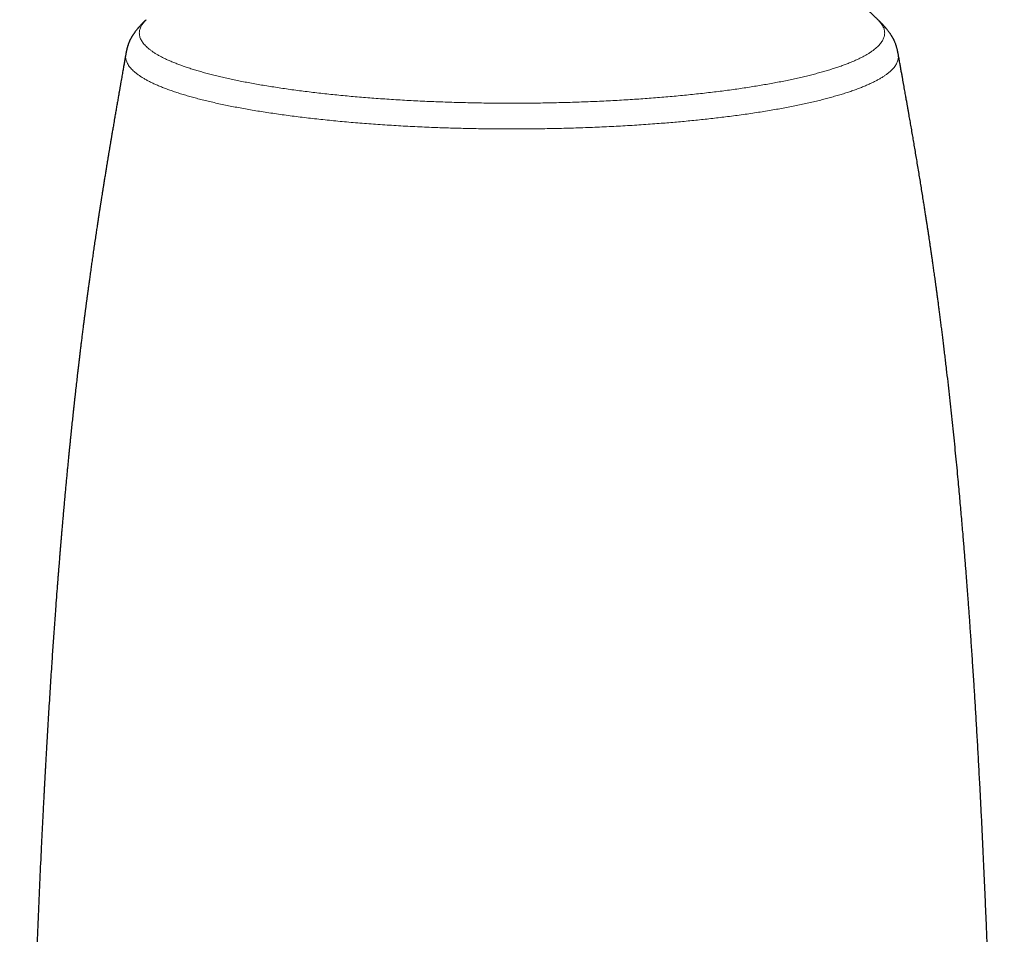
# Model space of a CAD drawing. Header units: millimetres. Extents: x 8 to 811, y 12 to 917.
# Tile 49 of 74: x 345 to 406, y 694 to 751. Entities that reach past the tile are written whole.
import ezdxf

# ---------------------------------------------------------------- set-up
doc = ezdxf.new("R2010")
doc.units = ezdxf.units.MM

msp = doc.modelspace()

# ---------------------------------------------------------------- linework, layer by layer
at = {"color": 7, "linetype": 'Continuous', "lineweight": 30}
for p, q in [((352.544, 751.377), (352.543, 751.376)), ((399.519, 749.228), (399.519, 749.227))]:
    msp.add_line(p, q, dxfattribs=at)
for points, knots in [([(398.249, 751.376), (398.23, 751.394), (398.192, 751.431), (398.138, 751.484), (398.09, 751.531), (398.051, 751.569), (398.019, 751.599), (397.994, 751.624), (397.973, 751.644), (397.955, 751.662), (397.929, 751.687), (397.891, 751.723), (397.836, 751.776), (397.771, 751.839), (397.697, 751.91), (397.632, 751.973), (397.578, 752.024), (397.537, 752.064), (397.495, 752.104), (397.453, 752.144), (397.415, 752.181), (397.384, 752.211), (397.362, 752.232), (397.345, 752.247), (397.33, 752.262), (397.312, 752.279), (397.286, 752.304), (397.251, 752.337), (397.209, 752.378), (397.163, 752.422), (397.116, 752.466), (397.072, 752.508), (397.028, 752.549), (396.976, 752.599), (396.917, 752.655), (396.854, 752.714), (396.799, 752.766), (396.748, 752.814), (396.695, 752.864), (396.634, 752.921), (396.565, 752.987), (396.49, 753.057), (396.419, 753.123), (396.355, 753.183), (396.3, 753.234), (396.25, 753.281), (396.209, 753.32), (396.175, 753.351), (396.144, 753.379), (396.109, 753.412), (396.066, 753.452), (396.007, 753.507), (395.934, 753.575), (395.85, 753.652), (395.768, 753.728), (395.688, 753.801), (395.611, 753.872), (395.544, 753.934), (395.487, 753.986), (395.438, 754.031), (395.389, 754.076), (395.34, 754.121), (395.292, 754.164), (395.249, 754.204), (395.214, 754.236), (395.189, 754.258), (395.17, 754.275), (395.151, 754.293), (395.128, 754.314), (395.099, 754.34), (395.065, 754.371), (395.025, 754.408), (394.98, 754.448), (394.912, 754.509), (394.827, 754.586), (394.729, 754.675), (394.638, 754.757), (394.548, 754.838), (394.475, 754.903), (394.418, 754.954), (394.382, 754.986), (394.35, 755.014), (394.327, 755.035), (394.309, 755.051), (394.293, 755.065), (394.273, 755.083), (394.245, 755.108), (394.21, 755.139), (394.169, 755.176), (394.122, 755.217), (394.051, 755.28), (393.962, 755.359), (393.858, 755.45), (393.766, 755.532), (393.683, 755.604), (393.612, 755.667), (393.554, 755.718), (393.506, 755.76), (393.463, 755.797), (393.417, 755.837), (393.365, 755.883), (393.304, 755.936), (393.235, 755.996), (393.161, 756.06), (393.081, 756.129), (392.997, 756.202), (392.907, 756.279), (392.831, 756.345), (392.772, 756.396), (392.735, 756.428), (392.705, 756.453), (392.679, 756.476), (392.647, 756.502), (392.609, 756.535), (392.564, 756.574), (392.503, 756.625), (392.426, 756.691), (392.328, 756.775), (392.243, 756.847), (392.174, 756.905), (392.129, 756.943), (392.092, 756.975), (392.062, 757), (392.036, 757.022), (392.008, 757.045), (391.974, 757.074), (391.933, 757.108), (391.884, 757.149), (391.829, 757.195), (391.771, 757.244), (391.713, 757.293), (391.583, 757.401), (391.382, 757.568), (391.18, 757.735), (391.047, 757.845), (390.985, 757.895), (390.924, 757.946), (390.866, 757.993), (390.816, 758.033), (390.778, 758.064), (390.753, 758.085), (390.735, 758.1), (390.718, 758.114), (390.694, 758.133), (390.662, 758.159), (390.623, 758.191), (390.576, 758.229), (390.51, 758.282), (390.428, 758.348), (390.333, 758.425), (390.24, 758.5), (390.148, 758.574), (390.058, 758.646), (389.973, 758.714), (389.894, 758.777), (389.824, 758.832), (389.763, 758.881), (389.709, 758.924), (389.668, 758.957), (389.636, 758.982), (389.608, 759.004), (389.576, 759.029), (389.534, 759.062), (389.482, 759.103), (389.418, 759.154), (389.339, 759.216), (389.246, 759.289), (389.14, 759.371), (389.022, 759.464), (388.891, 759.565), (388.751, 759.674), (388.601, 759.789), (388.443, 759.911), (388.273, 760.041), (388.133, 760.147), (388.05, 760.21), (388.027, 760.227)], [0, 0, 0, 0, 0.005783, 0.011708, 0.016652, 0.020616, 0.023846, 0.026309, 0.028429, 0.030205, 0.032049, 0.036341, 0.041916, 0.04876, 0.056418, 0.064663, 0.068711, 0.072887, 0.07719, 0.081621, 0.085751, 0.088959, 0.091136, 0.092507, 0.093907, 0.095788, 0.098148, 0.101856, 0.106344, 0.111193, 0.115898, 0.120459, 0.124874, 0.129145, 0.136388, 0.142808, 0.148206, 0.15315, 0.1584, 0.164434, 0.171536, 0.17947, 0.187165, 0.193056, 0.198712, 0.203922, 0.208124, 0.211287, 0.213979, 0.217476, 0.221811, 0.226985, 0.235372, 0.243922, 0.252191, 0.260181, 0.267893, 0.275337, 0.280281, 0.2852, 0.290092, 0.294958, 0.299798, 0.304368, 0.308017, 0.310211, 0.311828, 0.313581, 0.315912, 0.318822, 0.322242, 0.326219, 0.330754, 0.335586, 0.346385, 0.356159, 0.36491, 0.373617, 0.382869, 0.38667, 0.390482, 0.393638, 0.395993, 0.397417, 0.398763, 0.400797, 0.403524, 0.406944, 0.411056, 0.415859, 0.42087, 0.43207, 0.442239, 0.451378, 0.459487, 0.466502, 0.472364, 0.476683, 0.480644, 0.484957, 0.490067, 0.496062, 0.502944, 0.510168, 0.517916, 0.526179, 0.534958, 0.544143, 0.548593, 0.552185, 0.55492, 0.557238, 0.559936, 0.564056, 0.56849, 0.57307, 0.581611, 0.591017, 0.601581, 0.606448, 0.610928, 0.614592, 0.617441, 0.619491, 0.62218, 0.625463, 0.629341, 0.634155, 0.639596, 0.645194, 0.650844, 0.656544, 0.682616, 0.708898, 0.71487, 0.720801, 0.72669, 0.732474, 0.737317, 0.740959, 0.743399, 0.744542, 0.746069, 0.748338, 0.75135, 0.755105, 0.759605, 0.764743, 0.773961, 0.783017, 0.791911, 0.800643, 0.809213, 0.817439, 0.824887, 0.831502, 0.837327, 0.842378, 0.846682, 0.849137, 0.851402, 0.854417, 0.858358, 0.863224, 0.869018, 0.876609, 0.885368, 0.895296, 0.906398, 0.918677, 0.932137, 0.945914, 0.96075, 0.976649, 0.993618, 1, 1, 1, 1]), ([(352.542, 751.377), (352.527, 751.362), (352.5, 751.336), (352.464, 751.301), (352.435, 751.272), (352.412, 751.25), (352.387, 751.225), (352.358, 751.196), (352.325, 751.162), (352.294, 751.13), (352.263, 751.098), (352.229, 751.063), (352.192, 751.023), (352.156, 750.984), (352.124, 750.949), (352.101, 750.923), (352.083, 750.903), (352.068, 750.885), (352.053, 750.868), (352.037, 750.85), (352.019, 750.829), (351.993, 750.798), (351.959, 750.757), (351.919, 750.706), (351.88, 750.656), (351.844, 750.609), (351.813, 750.565), (351.782, 750.523), (351.752, 750.478), (351.721, 750.432), (351.692, 750.387), (351.666, 750.344), (351.641, 750.302), (351.616, 750.258), (351.59, 750.211), (351.564, 750.162), (351.541, 750.115), (351.519, 750.07), (351.498, 750.025), (351.477, 749.975), (351.456, 749.925), (351.436, 749.873), (351.417, 749.822), (351.4, 749.771), (351.383, 749.719), (351.366, 749.664), (351.353, 749.616), (351.342, 749.574), (351.333, 749.539), (351.325, 749.504), (351.318, 749.471), (351.311, 749.441), (351.305, 749.413), (351.301, 749.39), (351.297, 749.372), (351.294, 749.356), (351.289, 749.329), (351.281, 749.287), (351.275, 749.252), (351.272, 749.232)], [0, 0, 0, 0, 0.014199, 0.026228, 0.036104, 0.043863, 0.050036, 0.065515, 0.079088, 0.092728, 0.106943, 0.122683, 0.140834, 0.163431, 0.178498, 0.191307, 0.201467, 0.209472, 0.218013, 0.227466, 0.23795, 0.249695, 0.275581, 0.302659, 0.329439, 0.354931, 0.378488, 0.400328, 0.424691, 0.449859, 0.475199, 0.499322, 0.520661, 0.544142, 0.570564, 0.597426, 0.622929, 0.645426, 0.670025, 0.694394, 0.720514, 0.747174, 0.771488, 0.795884, 0.820379, 0.844996, 0.870766, 0.884422, 0.898816, 0.913938, 0.927302, 0.937653, 0.948219, 0.957965, 0.961213, 0.965792, 0.971959, 0.984189, 1, 1, 1, 1]), ([(399.519, 749.228), (399.516, 749.244), (399.511, 749.274), (399.503, 749.314), (399.497, 749.345), (399.493, 749.367), (399.49, 749.382), (399.487, 749.395), (399.485, 749.407), (399.482, 749.419), (399.478, 749.438), (399.473, 749.463), (399.463, 749.507), (399.45, 749.561), (399.43, 749.633), (399.407, 749.714), (399.378, 749.801), (399.348, 749.884), (399.316, 749.962), (399.288, 750.026), (399.266, 750.074), (399.247, 750.113), (399.226, 750.155), (399.204, 750.198), (399.181, 750.241), (399.159, 750.28), (399.138, 750.315), (399.116, 750.353), (399.09, 750.394), (399.061, 750.44), (399.03, 750.487), (398.997, 750.535), (398.961, 750.585), (398.921, 750.639), (398.878, 750.696), (398.833, 750.753), (398.793, 750.801), (398.76, 750.84), (398.733, 750.872), (398.706, 750.903), (398.676, 750.937), (398.643, 750.974), (398.608, 751.012), (398.571, 751.052), (398.534, 751.09), (398.499, 751.128), (398.47, 751.157), (398.448, 751.179), (398.429, 751.199), (398.408, 751.219), (398.382, 751.245), (398.348, 751.28), (398.303, 751.324), (398.268, 751.357), (398.25, 751.376)], [0, 0, 0, 0, 0.01312, 0.023857, 0.032216, 0.038655, 0.042963, 0.047181, 0.051439, 0.055738, 0.06008, 0.071297, 0.084654, 0.110936, 0.136643, 0.178194, 0.219022, 0.259599, 0.299683, 0.337014, 0.356127, 0.376664, 0.399113, 0.422597, 0.44615, 0.467585, 0.486446, 0.50448, 0.528795, 0.554724, 0.57974, 0.605017, 0.632548, 0.661699, 0.692652, 0.72365, 0.751446, 0.768038, 0.783717, 0.799717, 0.816281, 0.834357, 0.853989, 0.871953, 0.890575, 0.907413, 0.922157, 0.928741, 0.936278, 0.945463, 0.954174, 0.966114, 0.981383, 1, 1, 1, 1]), ([(351.272, 749.232), (351.267, 749.205), (351.255, 749.138), (351.237, 749.035), (351.218, 748.93), (351.204, 748.846), (351.192, 748.78), (351.183, 748.731), (351.176, 748.688), (351.169, 748.649), (351.162, 748.609), (351.15, 748.542), (351.133, 748.445), (351.11, 748.315), (351.085, 748.174), (351.058, 748.021), (351.029, 747.856), (350.998, 747.677), (350.965, 747.489), (350.931, 747.293), (350.896, 747.094), (350.861, 746.892), (350.82, 746.66), (350.775, 746.398), (350.724, 746.105), (350.672, 745.808), (350.62, 745.506), (350.575, 745.241), (350.536, 745.017), (350.506, 744.839), (350.478, 744.674), (350.452, 744.521), (350.428, 744.381), (350.408, 744.264), (350.392, 744.169), (350.38, 744.095), (350.367, 744.023), (350.354, 743.945), (350.339, 743.854), (350.322, 743.755), (350.305, 743.651), (350.287, 743.547), (350.269, 743.439), (350.251, 743.331), (350.234, 743.226), (350.21, 743.085), (350.181, 742.911), (350.147, 742.706), (350.114, 742.504), (350.081, 742.301), (350.044, 742.076), (350.003, 741.827), (349.959, 741.554), (349.914, 741.274), (349.872, 741.013), (349.835, 740.778), (349.803, 740.576), (349.773, 740.389), (349.749, 740.236), (349.73, 740.115), (349.716, 740.023), (349.702, 739.937), (349.689, 739.856), (349.678, 739.782), (349.668, 739.72), (349.661, 739.672), (349.655, 739.635), (349.649, 739.597), (349.642, 739.55), (349.632, 739.488), (349.621, 739.414), (349.608, 739.33), (349.594, 739.238), (349.578, 739.134), (349.561, 739.022), (349.543, 738.905), (349.525, 738.788), (349.497, 738.606), (349.46, 738.359), (349.409, 738.016), (349.354, 737.647), (349.296, 737.254), (349.241, 736.873), (349.188, 736.506), (349.138, 736.152), (349.096, 735.859), (349.063, 735.625), (349.039, 735.447), (349.015, 735.279), (348.993, 735.121), (348.973, 734.974), (348.954, 734.832), (348.935, 734.696), (348.918, 734.568), (348.902, 734.455), (348.89, 734.367), (348.882, 734.301), (348.875, 734.254), (348.87, 734.213), (348.865, 734.18), (348.862, 734.154), (348.859, 734.131), (348.855, 734.104), (348.85, 734.066), (348.843, 734.015), (348.835, 733.951), (348.825, 733.878), (348.814, 733.799), (348.799, 733.684), (348.779, 733.528), (348.752, 733.329), (348.724, 733.112), (348.694, 732.88), (348.663, 732.638), (348.632, 732.395), (348.598, 732.129), (348.562, 731.843), (348.524, 731.54), (348.488, 731.249), (348.454, 730.969), (348.421, 730.701), (348.39, 730.446), (348.361, 730.203), (348.333, 729.968), (348.306, 729.738), (348.279, 729.509), (348.227, 729.058), (348.179, 728.645), (348.137, 728.27), (348.124, 728.156), (348.112, 728.05), (348.102, 727.956), (348.093, 727.877), (348.086, 727.814), (348.081, 727.767), (348.077, 727.732), (348.073, 727.698), (348.069, 727.659), (348.064, 727.61), (348.057, 727.55), (348.049, 727.477), (348.04, 727.391), (348.028, 727.289), (348.016, 727.176), (348.003, 727.055), (347.978, 726.826), (347.943, 726.493), (347.897, 726.062), (347.853, 725.641), (347.816, 725.28), (347.785, 724.975), (347.759, 724.718), (347.732, 724.452), (347.704, 724.174), (347.676, 723.886), (347.646, 723.585), (347.616, 723.273), (347.585, 722.949), (347.553, 722.612), (347.521, 722.266), (347.487, 721.908), (347.454, 721.541), (347.419, 721.16), (347.39, 720.833), (347.366, 720.565), (347.348, 720.364), (347.331, 720.172), (347.315, 719.99), (347.3, 719.818), (347.286, 719.657), (347.274, 719.507), (347.261, 719.366), (347.25, 719.228), (347.238, 719.094), (347.227, 718.965), (347.218, 718.851), (347.209, 718.751), (347.202, 718.666), (347.197, 718.597), (347.192, 718.545), (347.189, 718.503), (347.185, 718.463), (347.182, 718.417), (347.177, 718.361), (347.172, 718.296), (347.165, 718.214), (347.157, 718.115), (347.147, 717.997), (347.136, 717.869), (347.125, 717.724), (347.111, 717.56), (347.097, 717.377), (347.081, 717.18), (347.064, 716.969), (347.046, 716.746), (347.028, 716.515), (347.01, 716.28), (346.959, 715.629), (346.902, 714.869), (346.838, 714), (346.798, 713.436), (346.758, 712.872), (346.718, 712.307), (346.679, 711.74), (346.638, 711.131), (346.595, 710.477), (346.55, 709.773), (346.504, 709.055), (346.459, 708.334), (346.415, 707.61), (346.372, 706.884), (346.34, 706.329), (346.318, 705.951), (346.307, 705.759), (346.296, 705.575), (346.287, 705.402), (346.278, 705.239), (346.269, 705.088), (346.261, 704.948), (346.254, 704.818), (346.247, 704.688), (346.24, 704.562), (346.233, 704.441), (346.227, 704.336), (346.223, 704.257), (346.22, 704.199), (346.218, 704.159), (346.216, 704.126), (346.215, 704.099), (346.213, 704.068), (346.211, 704.027), (346.208, 703.97), (346.204, 703.9), (346.199, 703.817), (346.194, 703.72), (346.188, 703.613), (346.18, 703.46), (346.17, 703.261), (346.156, 703.013), (346.143, 702.75), (346.128, 702.474), (346.113, 702.185), (346.098, 701.881), (346.082, 701.563), (346.066, 701.243), (346.049, 700.921), (346.034, 700.599), (346.017, 700.269), (346.001, 699.935), (345.985, 699.601), (345.969, 699.266), (345.928, 698.386), (345.863, 696.957), (345.778, 694.976), (345.697, 692.988), (345.62, 690.993), (345.545, 688.928), (345.472, 686.796), (345.419, 685.138), (345.385, 684.022), (345.368, 683.45), (345.351, 682.885), (345.335, 682.329), (345.319, 681.783), (345.303, 681.233), (345.288, 680.677), (345.272, 680.119), (345.258, 679.574), (345.244, 679.043), (345.23, 678.526), (345.217, 678.023), (345.205, 677.547), (345.194, 677.098), (345.184, 676.676), (345.174, 676.266), (345.164, 675.869), (345.155, 675.485), (345.146, 675.115), (345.138, 674.758), (345.13, 674.414), (345.122, 674.084), (345.115, 673.768), (345.109, 673.466), (345.103, 673.208), (345.098, 672.99), (345.094, 672.811), (345.09, 672.638), (345.087, 672.471), (345.083, 672.312), (345.08, 672.162), (345.077, 672.023), (345.075, 671.898), (345.072, 671.789), (345.07, 671.696), (345.069, 671.619), (345.068, 671.56), (345.067, 671.518), (345.066, 671.485), (345.065, 671.449), (345.064, 671.405), (345.063, 671.351), (345.062, 671.279), (345.06, 671.185), (345.057, 671.068), (345.055, 670.934), (345.051, 670.782), (345.048, 670.614), (345.044, 670.43), (345.04, 670.23), (345.036, 670.013), (345.031, 669.783), (345.027, 669.541), (345.022, 669.286), (345.016, 669.016), (345.011, 668.73), (345.005, 668.428), (344.999, 668.117), (344.993, 667.796), (344.987, 667.466), (344.981, 667.122), (344.975, 666.763), (344.968, 666.389), (344.961, 665.999), (344.954, 665.595), (344.947, 665.175), (344.94, 664.739), (344.932, 664.29), (344.925, 663.829), (344.917, 663.354), (344.91, 662.864), (344.902, 662.375), (344.895, 661.886), (344.887, 661.4), (344.88, 660.9), (344.873, 660.386), (344.865, 659.859), (344.858, 659.318), (344.85, 658.762), (344.843, 658.183), (344.835, 657.579), (344.827, 656.95), (344.819, 656.305), (344.811, 655.643), (344.803, 654.965), (344.795, 654.304), (344.788, 653.661), (344.782, 653.039), (344.775, 652.403), (344.768, 651.754), (344.762, 651.092), (344.756, 650.417), (344.749, 649.747), (344.743, 649.085), (344.738, 648.429), (344.732, 647.762), (344.727, 647.083), (344.721, 646.391), (344.716, 645.665), (344.71, 644.905), (344.705, 644.108), (344.699, 643.296), (344.694, 642.468), (344.689, 641.625), (344.684, 640.767), (344.68, 639.917), (344.676, 639.076), (344.672, 638.247), (344.668, 637.403), (344.664, 636.545), (344.661, 635.672), (344.658, 634.785), (344.655, 633.884), (344.653, 632.968), (344.65, 632.036), (344.648, 631.089), (344.646, 630.127), (344.645, 629.168), (344.643, 628.213), (344.642, 627.263), (344.642, 626.298), (344.641, 625.451), (344.641, 624.926), (344.641, 624.728)], [0, 0, 0, 0, 0.000664, 0.001661, 0.002527, 0.003261, 0.003746, 0.004148, 0.004474, 0.004791, 0.00512, 0.005462, 0.006439, 0.007508, 0.008667, 0.009917, 0.011287, 0.012753, 0.014314, 0.015937, 0.017578, 0.019236, 0.020912, 0.023287, 0.025698, 0.028146, 0.030629, 0.033137, 0.034693, 0.03615, 0.037507, 0.038764, 0.03992, 0.040972, 0.041647, 0.042257, 0.042805, 0.043418, 0.044169, 0.045057, 0.045852, 0.046731, 0.047633, 0.048517, 0.049382, 0.05023, 0.051984, 0.053654, 0.055285, 0.056951, 0.058653, 0.060833, 0.06307, 0.065366, 0.067716, 0.069489, 0.071145, 0.072681, 0.074097, 0.074895, 0.075649, 0.076357, 0.077021, 0.077639, 0.078176, 0.078529, 0.07882, 0.079084, 0.079465, 0.079976, 0.080619, 0.081274, 0.082027, 0.082878, 0.083822, 0.084786, 0.085742, 0.086691, 0.089265, 0.091783, 0.0951, 0.098314, 0.10142, 0.104418, 0.107305, 0.110078, 0.111581, 0.113041, 0.114418, 0.115704, 0.116898, 0.118, 0.119178, 0.120225, 0.12114, 0.121922, 0.12237, 0.122757, 0.123085, 0.123353, 0.12356, 0.123722, 0.123919, 0.124226, 0.124644, 0.125173, 0.125784, 0.126428, 0.127103, 0.128592, 0.130216, 0.131975, 0.133871, 0.135881, 0.137864, 0.139794, 0.142362, 0.144827, 0.147189, 0.149444, 0.151634, 0.153709, 0.155668, 0.157541, 0.159405, 0.161266, 0.163122, 0.170355, 0.171297, 0.172237, 0.173114, 0.173875, 0.174517, 0.175041, 0.175396, 0.175663, 0.175898, 0.176213, 0.176612, 0.177093, 0.177658, 0.178375, 0.179195, 0.180118, 0.18112, 0.182122, 0.185693, 0.189179, 0.192578, 0.195887, 0.19792, 0.199977, 0.202123, 0.204359, 0.206688, 0.20911, 0.211627, 0.214241, 0.216954, 0.219767, 0.222628, 0.225591, 0.228656, 0.231825, 0.233501, 0.235126, 0.236674, 0.238144, 0.239534, 0.240822, 0.242032, 0.243163, 0.244215, 0.245364, 0.246398, 0.247318, 0.248121, 0.248809, 0.24938, 0.249776, 0.250085, 0.250376, 0.250748, 0.251202, 0.251732, 0.25231, 0.253176, 0.254123, 0.255151, 0.256263, 0.257627, 0.2591, 0.260683, 0.262376, 0.264182, 0.266066, 0.267955, 0.269845, 0.281751, 0.286271, 0.290796, 0.295325, 0.299858, 0.304395, 0.30899, 0.314512, 0.320151, 0.32591, 0.331792, 0.337497, 0.343319, 0.349258, 0.350847, 0.352401, 0.353874, 0.355265, 0.356574, 0.357779, 0.358903, 0.359946, 0.360908, 0.362013, 0.362984, 0.363821, 0.364522, 0.364893, 0.365211, 0.365475, 0.365685, 0.365879, 0.366221, 0.366672, 0.367232, 0.367903, 0.368683, 0.369558, 0.370466, 0.372351, 0.374344, 0.376444, 0.378653, 0.380973, 0.383405, 0.38595, 0.38861, 0.391098, 0.39368, 0.396343, 0.399018, 0.401695, 0.404376, 0.40706, 0.422833, 0.438686, 0.454602, 0.470564, 0.486551, 0.504144, 0.521718, 0.526314, 0.530903, 0.535429, 0.539874, 0.544237, 0.548515, 0.553083, 0.557547, 0.561903, 0.56615, 0.570285, 0.574307, 0.578213, 0.58169, 0.585067, 0.588341, 0.591513, 0.59458, 0.597542, 0.600396, 0.603142, 0.605778, 0.608303, 0.610717, 0.613018, 0.614504, 0.615937, 0.617319, 0.618648, 0.619924, 0.621141, 0.622246, 0.623253, 0.624129, 0.624874, 0.625488, 0.62597, 0.626271, 0.626498, 0.626776, 0.62713, 0.627559, 0.628064, 0.628862, 0.629798, 0.630871, 0.632083, 0.633434, 0.634897, 0.636495, 0.638229, 0.6401, 0.642006, 0.644038, 0.646195, 0.64848, 0.650893, 0.653435, 0.655951, 0.658583, 0.661333, 0.664202, 0.667191, 0.670301, 0.673533, 0.676888, 0.680368, 0.683974, 0.687639, 0.691429, 0.695344, 0.699387, 0.703165, 0.707049, 0.711042, 0.715145, 0.719357, 0.723682, 0.72812, 0.732672, 0.737565, 0.742588, 0.74774, 0.753025, 0.758444, 0.763999, 0.76887, 0.773843, 0.778919, 0.784101, 0.789388, 0.794783, 0.800287, 0.805428, 0.810664, 0.815994, 0.821419, 0.826942, 0.832563, 0.838807, 0.845172, 0.851657, 0.858266, 0.864998, 0.871857, 0.878844, 0.885362, 0.89199, 0.89873, 0.905583, 0.91255, 0.919633, 0.926833, 0.934152, 0.941591, 0.949152, 0.956837, 0.964646, 0.972125, 0.979718, 0.987427, 0.995252, 1, 1, 1, 1]), ([(406.147, 624.728), (406.147, 624.945), (406.147, 625.506), (406.146, 626.409), (406.145, 627.432), (406.144, 628.441), (406.143, 629.432), (406.141, 630.404), (406.139, 631.358), (406.137, 632.299), (406.135, 633.287), (406.132, 634.318), (406.128, 635.393), (406.124, 636.451), (406.12, 637.493), (406.115, 638.519), (406.111, 639.529), (406.106, 640.524), (406.1, 641.503), (406.094, 642.468), (406.089, 643.417), (406.082, 644.351), (406.076, 645.254), (406.07, 646.126), (406.063, 646.968), (406.057, 647.797), (406.05, 648.614), (406.043, 649.435), (406.035, 650.259), (406.028, 651.087), (406.02, 651.901), (406.012, 652.702), (406.003, 653.49), (405.994, 654.311), (405.985, 655.163), (405.975, 656.044), (405.964, 656.908), (405.953, 657.762), (405.943, 658.604), (405.931, 659.436), (405.92, 660.251), (405.909, 661.05), (405.897, 661.833), (405.886, 662.6), (405.874, 663.366), (405.862, 664.13), (405.849, 664.892), (405.837, 665.637), (405.824, 666.366), (405.812, 667.079), (405.8, 667.763), (405.788, 668.419), (405.776, 669.049), (405.764, 669.664), (405.752, 670.266), (405.74, 670.855), (405.729, 671.431), (405.717, 671.995), (405.705, 672.545), (405.694, 673.083), (405.682, 673.606), (405.671, 674.114), (405.66, 674.607), (405.649, 675.088), (405.638, 675.579), (405.626, 676.078), (405.614, 676.585), (405.602, 677.077), (405.59, 677.556), (405.578, 678.021), (405.567, 678.472), (405.555, 678.91), (405.544, 679.342), (405.533, 679.766), (405.522, 680.183), (405.511, 680.586), (405.5, 680.975), (405.49, 681.351), (405.48, 681.723), (405.469, 682.091), (405.459, 682.454), (405.449, 682.802), (405.439, 683.134), (405.43, 683.45), (405.421, 683.749), (405.412, 684.031), (405.404, 684.3), (405.396, 684.556), (405.389, 684.799), (405.382, 685.03), (405.375, 685.247), (405.369, 685.449), (405.363, 685.637), (405.357, 685.811), (405.352, 685.971), (405.347, 686.119), (405.343, 686.26), (405.338, 686.401), (405.334, 686.546), (405.329, 686.695), (405.324, 686.848), (405.319, 687.001), (405.314, 687.154), (405.309, 687.305), (405.304, 687.463), (405.298, 687.63), (405.292, 687.811), (405.285, 688.003), (405.279, 688.203), (405.272, 688.41), (405.264, 688.631), (405.256, 688.865), (405.247, 689.112), (405.238, 689.388), (405.227, 689.692), (405.215, 690.024), (405.203, 690.369), (405.189, 690.749), (405.173, 691.168), (405.156, 691.625), (405.138, 692.098), (405.12, 692.587), (405.1, 693.092), (405.08, 693.613), (405.058, 694.148), (405.036, 694.698), (405.012, 695.263), (404.988, 695.841), (404.963, 696.433), (404.937, 697.026), (404.911, 697.619), (404.884, 698.212), (404.857, 698.816), (404.828, 699.429), (404.799, 700.042), (404.77, 700.652), (404.74, 701.255), (404.71, 701.853), (404.681, 702.441), (404.651, 703.017), (404.62, 703.615), (404.587, 704.232), (404.552, 704.869), (404.518, 705.49), (404.483, 706.101), (404.449, 706.701), (404.414, 707.291), (404.38, 707.866), (404.346, 708.428), (404.312, 708.975), (404.279, 709.51), (404.244, 710.059), (404.208, 710.621), (404.17, 711.196), (404.133, 711.754), (404.096, 712.295), (404.06, 712.821), (404.028, 713.277), (404.001, 713.668), (403.977, 713.995), (403.954, 714.317), (403.931, 714.636), (403.907, 714.96), (403.882, 715.294), (403.856, 715.642), (403.829, 716.001), (403.8, 716.373), (403.77, 716.756), (403.739, 717.151), (403.707, 717.555), (403.674, 717.967), (403.639, 718.388), (403.604, 718.818), (403.564, 719.286), (403.521, 719.795), (403.474, 720.343), (403.424, 720.904), (403.373, 721.477), (403.32, 722.061), (403.26, 722.696), (403.195, 723.383), (403.123, 724.124), (403.048, 724.877), (402.97, 725.642), (402.89, 726.413), (402.807, 727.19), (402.721, 727.971), (402.632, 728.76), (402.555, 729.426), (402.492, 729.962), (402.445, 730.361), (402.398, 730.747), (402.353, 731.118), (402.309, 731.476), (402.266, 731.82), (402.223, 732.162), (402.18, 732.501), (402.137, 732.835), (402.095, 733.155), (402.055, 733.46), (402.017, 733.751), (401.98, 734.028), (401.944, 734.292), (401.91, 734.542), (401.878, 734.778), (401.847, 735.001), (401.819, 735.209), (401.791, 735.404), (401.766, 735.587), (401.742, 735.758), (401.719, 735.919), (401.698, 736.069), (401.678, 736.206), (401.66, 736.332), (401.645, 736.435), (401.633, 736.516), (401.624, 736.58), (401.616, 736.638), (401.608, 736.692), (401.6, 736.748), (401.592, 736.805), (401.582, 736.868), (401.572, 736.937), (401.561, 737.014), (401.548, 737.103), (401.533, 737.203), (401.517, 737.315), (401.496, 737.454), (401.471, 737.622), (401.442, 737.822), (401.409, 738.038), (401.375, 738.263), (401.34, 738.498), (401.303, 738.74), (401.263, 738.996), (401.222, 739.265), (401.178, 739.546), (401.132, 739.841), (401.078, 740.182), (401.017, 740.562), (400.951, 740.973), (400.886, 741.371), (400.819, 741.781), (400.75, 742.201), (400.678, 742.63), (400.609, 743.043), (400.541, 743.44), (400.476, 743.823), (400.41, 744.205), (400.344, 744.587), (400.278, 744.968), (400.229, 745.248), (400.197, 745.432), (400.181, 745.521), (400.167, 745.602), (400.155, 745.671), (400.145, 745.725), (400.138, 745.765), (400.133, 745.794), (400.129, 745.819), (400.123, 745.85), (400.116, 745.893), (400.105, 745.951), (400.092, 746.025), (400.077, 746.114), (400.058, 746.219), (400.037, 746.339), (400.014, 746.47), (399.988, 746.614), (399.961, 746.768), (399.931, 746.935), (399.899, 747.116), (399.864, 747.309), (399.827, 747.516), (399.788, 747.736), (399.746, 747.97), (399.701, 748.216), (399.655, 748.474), (399.607, 748.743), (399.561, 748.995), (399.532, 749.158), (399.519, 749.227)], [0, 0, 0, 0, 0.005186, 0.01346, 0.021627, 0.029688, 0.037645, 0.04536, 0.052976, 0.060496, 0.06792, 0.076633, 0.085215, 0.093665, 0.101986, 0.110179, 0.118247, 0.126191, 0.134012, 0.141713, 0.149294, 0.156758, 0.164106, 0.170929, 0.177651, 0.184274, 0.190799, 0.197227, 0.20394, 0.210547, 0.217049, 0.223448, 0.229744, 0.23594, 0.243114, 0.250152, 0.257056, 0.263828, 0.270603, 0.277245, 0.283756, 0.290137, 0.29639, 0.302518, 0.308521, 0.314742, 0.320828, 0.326782, 0.332604, 0.338298, 0.343866, 0.349001, 0.354026, 0.358943, 0.363754, 0.36846, 0.373062, 0.377562, 0.381961, 0.38626, 0.390461, 0.394492, 0.398431, 0.402278, 0.406035, 0.410196, 0.414244, 0.418179, 0.422003, 0.425718, 0.429325, 0.432825, 0.43622, 0.439665, 0.442997, 0.446218, 0.449328, 0.452329, 0.455222, 0.45825, 0.461153, 0.463933, 0.46659, 0.469126, 0.4715, 0.473759, 0.475905, 0.477939, 0.479899, 0.481743, 0.483474, 0.48509, 0.486594, 0.487985, 0.489265, 0.490434, 0.49153, 0.492654, 0.493812, 0.495004, 0.49623, 0.49749, 0.498674, 0.499886, 0.501126, 0.502445, 0.503897, 0.505482, 0.507034, 0.508693, 0.510458, 0.51233, 0.514306, 0.516387, 0.518944, 0.521601, 0.524358, 0.527211, 0.530733, 0.534389, 0.538175, 0.54209, 0.546131, 0.550295, 0.554579, 0.558981, 0.563497, 0.568124, 0.57286, 0.577701, 0.582359, 0.587104, 0.591935, 0.596848, 0.601841, 0.606646, 0.611508, 0.616309, 0.621016, 0.62563, 0.630154, 0.635371, 0.640467, 0.645444, 0.650304, 0.655146, 0.659872, 0.664484, 0.668984, 0.673375, 0.677659, 0.681838, 0.686584, 0.691192, 0.695667, 0.700011, 0.704227, 0.708318, 0.711004, 0.713635, 0.716212, 0.718739, 0.721325, 0.724015, 0.726808, 0.729696, 0.732682, 0.735765, 0.738941, 0.742208, 0.745504, 0.748884, 0.752344, 0.755884, 0.760197, 0.764614, 0.769132, 0.773745, 0.77845, 0.783243, 0.789103, 0.795077, 0.801156, 0.807335, 0.813605, 0.819847, 0.826164, 0.832552, 0.839005, 0.84235, 0.845589, 0.848713, 0.851725, 0.854628, 0.857423, 0.860113, 0.862954, 0.865672, 0.868271, 0.870753, 0.87312, 0.875375, 0.877518, 0.879553, 0.881479, 0.883301, 0.884988, 0.886575, 0.888065, 0.889457, 0.890776, 0.891996, 0.893118, 0.894144, 0.895073, 0.89563, 0.896146, 0.896622, 0.897056, 0.897479, 0.897977, 0.89847, 0.899022, 0.899649, 0.900373, 0.901193, 0.902108, 0.903109, 0.904604, 0.906234, 0.907999, 0.909896, 0.911769, 0.913752, 0.915845, 0.918046, 0.920353, 0.922765, 0.92528, 0.92875, 0.932118, 0.935386, 0.938557, 0.942209, 0.94573, 0.949123, 0.952391, 0.955537, 0.958565, 0.96183, 0.964965, 0.967973, 0.968746, 0.969501, 0.970171, 0.970739, 0.971206, 0.971502, 0.971737, 0.971912, 0.972143, 0.972486, 0.972971, 0.973582, 0.974317, 0.975178, 0.976162, 0.977271, 0.97843, 0.979699, 0.981077, 0.982565, 0.984161, 0.985866, 0.987679, 0.9896, 0.99163, 0.993767, 0.995972, 0.99828, 1, 1, 1, 1])]:
    msp.add_open_spline(points, degree=3, knots=knots, dxfattribs=at)
at = {"color": 252, "linetype": 'Continuous', "lineweight": 0}
for points, knots in [([(352.543, 751.376), (352.532, 751.366), (352.484, 751.321), (352.411, 751.24), (352.327, 751.134), (352.257, 751.028), (352.2, 750.922), (352.158, 750.817), (352.13, 750.712), (352.115, 750.607), (352.113, 750.501), (352.126, 750.394), (352.152, 750.287), (352.193, 750.179), (352.248, 750.071), (352.317, 749.964), (352.401, 749.856), (352.498, 749.75), (352.609, 749.643), (352.733, 749.538), (352.871, 749.433), (353.024, 749.328), (353.188, 749.225), (353.365, 749.124), (353.554, 749.024), (353.756, 748.924), (353.972, 748.826), (354.203, 748.727), (354.448, 748.629), (354.707, 748.532), (354.978, 748.436), (355.261, 748.341), (355.557, 748.248), (355.865, 748.157), (356.184, 748.067), (356.515, 747.978), (356.858, 747.891), (357.212, 747.805), (357.574, 747.722), (357.945, 747.641), (358.325, 747.562), (358.715, 747.485), (359.117, 747.409), (359.533, 747.334), (359.96, 747.261), (360.397, 747.191), (360.844, 747.122), (361.3, 747.055), (361.765, 746.99), (362.237, 746.928), (362.717, 746.867), (363.204, 746.809), (363.699, 746.754), (364.201, 746.7), (364.707, 746.65), (365.217, 746.602), (365.73, 746.556), (366.248, 746.513), (366.775, 746.472), (367.311, 746.433), (367.856, 746.397), (368.406, 746.363), (368.96, 746.332), (369.518, 746.303), (370.08, 746.277), (370.644, 746.253), (371.211, 746.233), (371.78, 746.214), (372.352, 746.199), (372.924, 746.186), (373.493, 746.176), (374.058, 746.168), (374.62, 746.164), (375.181, 746.161), (375.745, 746.162), (376.313, 746.165), (376.885, 746.17), (377.456, 746.178), (378.026, 746.189), (378.596, 746.203), (379.166, 746.219), (379.734, 746.238), (380.299, 746.26), (380.861, 746.284), (381.418, 746.31), (381.969, 746.34), (382.513, 746.371), (383.048, 746.405), (383.575, 746.44), (384.097, 746.479), (384.617, 746.519), (385.136, 746.563), (385.654, 746.609), (386.166, 746.658), (386.674, 746.71), (387.175, 746.763), (387.669, 746.82), (388.155, 746.878), (388.631, 746.938), (389.098, 747), (389.555, 747.064), (390.004, 747.131), (390.441, 747.198), (390.866, 747.268), (391.28, 747.339), (391.686, 747.412), (392.085, 747.487), (392.478, 747.565), (392.863, 747.645), (393.239, 747.727), (393.604, 747.811), (393.956, 747.897), (394.297, 747.984), (394.625, 748.072), (394.94, 748.161), (395.244, 748.252), (395.536, 748.344), (395.816, 748.437), (396.082, 748.531), (396.334, 748.626), (396.573, 748.721), (396.801, 748.818), (397.018, 748.917), (397.223, 749.017), (397.416, 749.119), (397.595, 749.222), (397.76, 749.325), (397.912, 749.429), (398.049, 749.533), (398.173, 749.637), (398.284, 749.742), (398.381, 749.848), (398.464, 749.954), (398.534, 750.06), (398.59, 750.166), (398.632, 750.273), (398.66, 750.379), (398.675, 750.485), (398.675, 750.592), (398.662, 750.699), (398.634, 750.808), (398.592, 750.916), (398.536, 751.023), (398.466, 751.131), (398.38, 751.238), (398.308, 751.32), (398.259, 751.365), (398.248, 751.375)], [0, 0, 0, 0, 0.002007, 0.008982, 0.015941, 0.022888, 0.029826, 0.036637, 0.043447, 0.050261, 0.057082, 0.064056, 0.071045, 0.078056, 0.085085, 0.092123, 0.099162, 0.106194, 0.113206, 0.12022, 0.12724, 0.134267, 0.141292, 0.148183, 0.155069, 0.161954, 0.168845, 0.175885, 0.182927, 0.189964, 0.196994, 0.20402, 0.211047, 0.218079, 0.225102, 0.232127, 0.23915, 0.246166, 0.253177, 0.260064, 0.266957, 0.273859, 0.280762, 0.287795, 0.294822, 0.301848, 0.308879, 0.315918, 0.322959, 0.329997, 0.337013, 0.344024, 0.351035, 0.35805, 0.365073, 0.371973, 0.378872, 0.385764, 0.392649, 0.399676, 0.406708, 0.41375, 0.420793, 0.427827, 0.434855, 0.441882, 0.4489, 0.455925, 0.462948, 0.469958, 0.476948, 0.483793, 0.490624, 0.497445, 0.504259, 0.51121, 0.518162, 0.52512, 0.532089, 0.539072, 0.546074, 0.553099, 0.560116, 0.56712, 0.574108, 0.581075, 0.588025, 0.594842, 0.601654, 0.608465, 0.615278, 0.622238, 0.62921, 0.636198, 0.64321, 0.650241, 0.657274, 0.664289, 0.671266, 0.678227, 0.685175, 0.692115, 0.699051, 0.705864, 0.712681, 0.719506, 0.726346, 0.733344, 0.74036, 0.747395, 0.754426, 0.761434, 0.768422, 0.775395, 0.782341, 0.789281, 0.796218, 0.803157, 0.810101, 0.816931, 0.823774, 0.830634, 0.837516, 0.844551, 0.851581, 0.858591, 0.865576, 0.872547, 0.879508, 0.886463, 0.893401, 0.900341, 0.907288, 0.914245, 0.921221, 0.928092, 0.934979, 0.941876, 0.948773, 0.955803, 0.96283, 0.969858, 0.976893, 0.983935, 0.990978, 0.998015, 1, 1, 1, 1]), ([(399.519, 749.227), (399.524, 749.193), (399.534, 749.122), (399.533, 749.014), (399.518, 748.902), (399.487, 748.79), (399.442, 748.678), (399.382, 748.567), (399.307, 748.456), (399.217, 748.346), (399.113, 748.236), (398.995, 748.126), (398.862, 748.017), (398.714, 747.909), (398.552, 747.801), (398.376, 747.694), (398.186, 747.589), (397.985, 747.485), (397.77, 747.382), (397.54, 747.28), (397.296, 747.178), (397.038, 747.077), (396.766, 746.977), (396.482, 746.878), (396.184, 746.781), (395.873, 746.685), (395.55, 746.591), (395.214, 746.498), (394.866, 746.406), (394.504, 746.316), (394.13, 746.227), (393.746, 746.14), (393.354, 746.056), (392.954, 745.975), (392.545, 745.895), (392.123, 745.817), (391.689, 745.74), (391.241, 745.665), (390.783, 745.592), (390.314, 745.521), (389.836, 745.452), (389.347, 745.386), (388.865, 745.323), (388.393, 745.265), (387.931, 745.211), (387.463, 745.159), (386.99, 745.109), (386.514, 745.062), (386.037, 745.016), (385.559, 744.974), (385.077, 744.933), (384.568, 744.893), (384.033, 744.853), (383.469, 744.814), (382.9, 744.778), (382.326, 744.744), (381.746, 744.713), (381.161, 744.685), (380.571, 744.659), (379.978, 744.636), (379.383, 744.616), (378.786, 744.599), (378.189, 744.584), (377.59, 744.572), (376.991, 744.563), (376.391, 744.557), (375.79, 744.554), (375.209, 744.553), (374.649, 744.555), (374.109, 744.56), (373.568, 744.566), (373.026, 744.575), (372.488, 744.586), (371.953, 744.599), (371.423, 744.615), (370.895, 744.633), (370.345, 744.654), (369.776, 744.678), (369.186, 744.706), (368.6, 744.737), (368.019, 744.77), (367.443, 744.807), (366.873, 744.846), (366.31, 744.887), (365.753, 744.931), (365.201, 744.978), (364.656, 745.027), (364.117, 745.079), (363.585, 745.134), (363.061, 745.191), (362.546, 745.25), (362.038, 745.311), (361.538, 745.376), (361.045, 745.442), (360.562, 745.511), (360.088, 745.582), (359.624, 745.655), (359.173, 745.73), (358.735, 745.806), (358.31, 745.884), (357.895, 745.964), (357.488, 746.046), (357.089, 746.13), (356.699, 746.217), (356.321, 746.306), (355.955, 746.397), (355.6, 746.49), (355.258, 746.584), (354.93, 746.679), (354.615, 746.776), (354.314, 746.875), (354.026, 746.974), (353.752, 747.075), (353.493, 747.177), (353.249, 747.279), (353.02, 747.381), (352.805, 747.484), (352.603, 747.589), (352.414, 747.696), (352.237, 747.804), (352.075, 747.912), (351.928, 748.022), (351.795, 748.132), (351.677, 748.242), (351.573, 748.353), (351.484, 748.464), (351.409, 748.576), (351.349, 748.688), (351.304, 748.799), (351.274, 748.91), (351.259, 749.021), (351.257, 749.128), (351.267, 749.198), (351.272, 749.232)], [0, 0, 0, 0, 0.007062, 0.014658, 0.022405, 0.030142, 0.037863, 0.04557, 0.053272, 0.060971, 0.068671, 0.076358, 0.084052, 0.091757, 0.099478, 0.107222, 0.114849, 0.122479, 0.130097, 0.137695, 0.145432, 0.153159, 0.16088, 0.168599, 0.176321, 0.184049, 0.191788, 0.199525, 0.20728, 0.215057, 0.222862, 0.230669, 0.238317, 0.245944, 0.253554, 0.261154, 0.268908, 0.276666, 0.284431, 0.292208, 0.300001, 0.307814, 0.315652, 0.322662, 0.329691, 0.336724, 0.343746, 0.350744, 0.357598, 0.364436, 0.371263, 0.378081, 0.385827, 0.393577, 0.401334, 0.409102, 0.416886, 0.424689, 0.432504, 0.440326, 0.448139, 0.455933, 0.463711, 0.471478, 0.479238, 0.486995, 0.494752, 0.502514, 0.509478, 0.516458, 0.523454, 0.530469, 0.537505, 0.544431, 0.551363, 0.558293, 0.565214, 0.573067, 0.580918, 0.588771, 0.596627, 0.604475, 0.612303, 0.620118, 0.627925, 0.635737, 0.643559, 0.651384, 0.659206, 0.66702, 0.674829, 0.682637, 0.690449, 0.698293, 0.706137, 0.713974, 0.721799, 0.729612, 0.737282, 0.744954, 0.752634, 0.760315, 0.768147, 0.775975, 0.783804, 0.791641, 0.799488, 0.807336, 0.815181, 0.822999, 0.830807, 0.838611, 0.846413, 0.854216, 0.861877, 0.869529, 0.877166, 0.884792, 0.892571, 0.900352, 0.90814, 0.915924, 0.923693, 0.931453, 0.939205, 0.946946, 0.954694, 0.96244, 0.970174, 0.977883, 0.985427, 0.99295, 1, 1, 1, 1])]:
    msp.add_open_spline(points, degree=3, knots=knots, dxfattribs=at)

doc.saveas('drawing.dxf')
